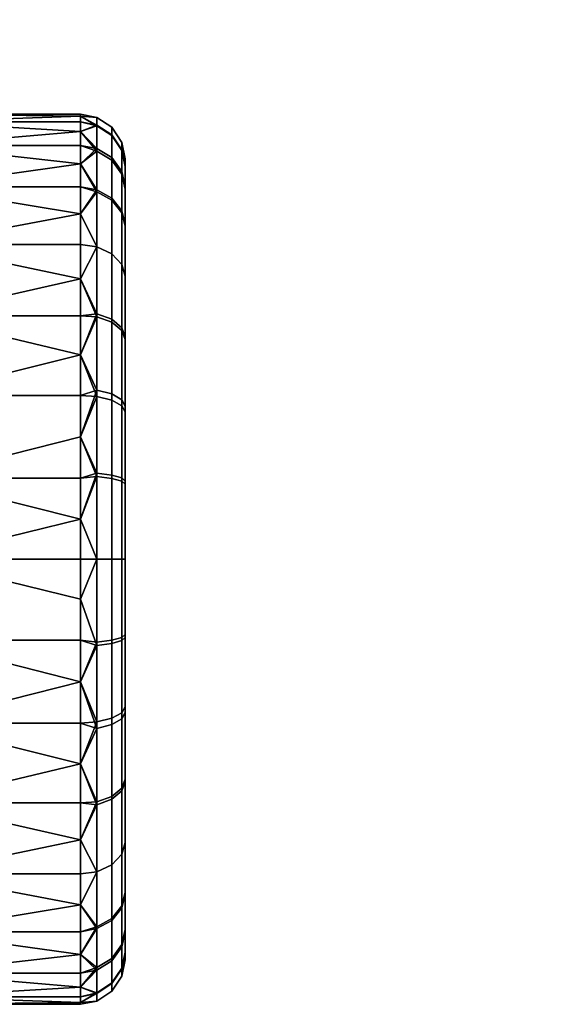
# Model space of a CAD drawing. Header units: millimetres. Extents: x -347 to 347, y -351 to 323.
# Tile 114 of 256: x 18 to 54, y -350 to -284. Entities that reach past the tile are written whole.
import ezdxf

# ---------------------------------------------------------------- set-up
doc = ezdxf.new("R2010")
doc.units = ezdxf.units.MM
doc.layers.add('kolecka', color=250, linetype='Continuous')

msp = doc.modelspace()

# ---------------------------------------------------------------- meshes
at = {"layer": 'kolecka'}
mesh = msp.add_polyface(dxfattribs=at)
corners = [(24.789, -297.011, 14.571), (24.789, -300.627, 10.127), (24.121, -299.907, 9.407), (24.121, -296.161, 14.013), (24.789, -294.368, 19.654), (24.121, -293.422, 19.28), (25, -295.395, 20.061), (25, -297.934, 15.177), (24.789, -292.894, 24.734), (24.121, -291.895, 24.544), (25, -293.979, 24.941), (24.789, -292.395, 30), (24.121, -291.378, 30), (25, -293.499, 30), (24.789, -292.937, 35.483), (24.121, -291.939, 35.681), (25, -294.02, 35.267), (24.789, -294.534, 40.755), (24.121, -293.594, 41.145), (25, -295.554, 40.333), (24.789, -297.133, 45.613), (24.121, -296.287, 46.178), (25, -298.051, 45), (24.789, -300.627, 49.873), (24.121, -299.907, 50.593), (25, -305.5, 7.551), (297.408, -80.989, 3.519), (297.619, -80.774, 2.436), (297.619, -86.257, 1.896), (297.408, -86.257, 3), (297.408, -112.737, 24.733), (297.408, -108.706, 15), (297.408, -111.203, 19.667), (297.408, -113.258, 30), (297.408, -112.778, 35.059), (297.408, -101.08, 7.433), (297.408, -91.316, 3.478), (297.408, -96.196, 4.895), (297.408, -105.349, 10.907), (297.408, -91.524, 56.48), (297.408, -71.257, 7.551), (297.408, -108.823, 44.823), (297.408, -111.361, 39.939), (297.408, -105.349, 49.092), (297.408, -101.256, 52.449), (297.408, -96.589, 54.946), (297.408, -86.257, 57.001), (297.408, -81.198, 56.521), (297.408, -75.924, 5.054), (297.408, -67.164, 10.907), (297.408, -63.691, 15.177), (297.408, -71.434, 52.567), (297.408, -67.164, 49.093), (297.408, -63.808, 45), (297.408, -76.318, 55.104)]
mesh.append_faces([[corners[k] for k in face] for face in [(0, 1, 2, 3), (4, 0, 3, 5), (6, 7, 0, 4), (8, 4, 5, 9), (10, 6, 4, 8), (11, 8, 9, 12), (13, 10, 8, 11), (14, 11, 12, 15), (16, 13, 11, 14), (17, 14, 15, 18), (19, 16, 14, 17), (20, 17, 18, 21), (22, 19, 17, 20), (23, 20, 21, 24), (25, 7, 10, 10), (7, 6, 10, 10), (25, 10, 16, 16), (16, 19, 22, 22), (25, 16, 22, 22), (16, 10, 13, 13), (26, 27, 28, 29), (30, 31, 32, 32), (33, 34, 30, 30), (35, 31, 30, 30), (35, 36, 37, 37), (34, 35, 30, 30), (35, 38, 31, 31), (39, 40, 35, 35), (41, 34, 42, 42), (41, 43, 44, 44), (44, 34, 41, 41), (39, 44, 45, 45), (35, 34, 44, 44), (35, 44, 39, 39), (46, 47, 39, 39), (36, 35, 26, 26), (40, 26, 35, 35), (26, 40, 48, 48), (40, 39, 47, 47), (49, 40, 50, 50), (51, 52, 53, 53), (51, 47, 54, 54), (40, 47, 51, 51), (40, 51, 53, 53), (29, 36, 26, 26)]])
mesh = msp.add_polyface(dxfattribs=at)
corners = [(11, -299.287, 8.787), (11, -295.39, 13.584), (22, -297.209, 11.091), (22, -299.287, 8.787), (11, -292.606, 18.957), (22, -293.851, 16.221), (11, -291.001, 24.541), (11, -290.5, 30), (22, -290.621, 27.304), (22, -291.001, 24.541), (11, -291.001, 35.459), (22, -290.621, 32.696), (22, -290.5, 30), (22, -291.658, 21.745), (22, -292.606, 18.957), (11, -292.606, 41.043), (11, -295.39, 46.416), (22, -293.851, 43.779), (22, -292.606, 41.043), (11, -299.287, 51.213), (22, -297.209, 48.909), (22, -295.39, 46.416), (22, -291.658, 38.255), (22, -291.001, 35.459), (22, -295.39, 13.584), (24.121, -296.161, 14.013), (24.121, -299.907, 9.407), (23.104, -299.435, 8.935), (23.104, -295.603, 13.646), (24.121, -293.422, 19.28), (23.104, -292.801, 19.034), (24.121, -291.895, 24.544), (23.104, -291.239, 24.419), (24.121, -291.378, 30), (23.104, -290.71, 30), (24.121, -291.939, 35.681), (23.104, -291.284, 35.812), (24.121, -293.594, 41.145), (23.104, -292.977, 41.4), (24.121, -296.287, 46.178), (23.104, -295.732, 46.549), (24.121, -299.907, 50.593), (23.104, -299.435, 51.065)]
mesh.append_faces([[corners[k] for k in face] for face in [(0, 1, 2, 3), (4, 5, 1, 1), (6, 7, 8, 9), (7, 10, 11, 12), (4, 6, 13, 14), (15, 16, 17, 18), (16, 19, 20, 21), (10, 15, 22, 23), (1, 5, 24, 24), (4, 14, 5, 5), (24, 2, 1, 1), (6, 9, 13, 13), (10, 23, 11, 11), (12, 8, 7, 7), (15, 18, 22, 22), (21, 17, 16, 16), (25, 26, 27, 28), (29, 25, 28, 30), (31, 29, 30, 32), (33, 31, 32, 34), (35, 33, 34, 36), (37, 35, 36, 38), (39, 37, 38, 40), (41, 39, 40, 42), (28, 2, 24, 24), (28, 24, 5, 5), (30, 14, 13, 13), (32, 13, 9, 9), (34, 8, 12, 12), (34, 12, 11, 11), (32, 9, 8, 8), (36, 23, 22, 22), (38, 22, 18, 18), (40, 17, 21, 21), (40, 21, 20, 20), (38, 18, 17, 17), (36, 11, 23, 23), (30, 5, 14, 14), (28, 27, 2, 2), (32, 30, 13, 13), (34, 32, 8, 8), (38, 36, 22, 22), (40, 38, 17, 17), (34, 11, 36, 36), (28, 5, 30, 30)]])
mesh = msp.add_polyface(dxfattribs=at)
corners = [(11, -320.5), (11, -315.041, 0.501), (22, -315.041, 0.501), (22, -317.804, 0.121), (11, -309.457, 2.106), (22, -309.457, 2.106), (22, -312.245, 1.158), (11, -304.084, 4.89), (22, -306.721, 3.351), (22, -301.591, 6.709), (22, -304.084, 4.89), (11, -299.287, 8.787), (22, -299.287, 8.787), (11, -304.084, 55.11), (11, -309.457, 57.894), (22, -306.721, 56.649), (22, -304.084, 55.11), (11, -315.041, 59.499), (22, -312.245, 58.842), (22, -309.457, 57.894), (11, -299.287, 51.213), (22, -301.591, 53.291), (22, -299.287, 51.213), (22, -297.209, 48.909), (22, -317.804, 59.879), (22, -315.041, 59.499), (24.121, -314.819, 1.439), (24.121, -320.5, 0.879), (23.104, -320.5, 0.211), (23.104, -314.688, 0.783), (24.121, -309.355, 3.095), (23.104, -309.099, 2.477), (24.121, -304.321, 5.787), (23.104, -303.95, 5.232), (24.121, -299.907, 9.407), (23.104, -299.435, 8.935), (24.121, -304.512, 54.34), (24.121, -299.907, 50.593), (23.104, -299.435, 51.065), (23.104, -304.146, 54.898), (24.121, -309.78, 57.077), (23.104, -309.534, 57.698), (24.121, -315.044, 58.605), (23.104, -314.918, 59.261), (22, -297.209, 11.091), (23.104, -295.732, 46.549)]
mesh.append_faces([[corners[k] for k in face] for face in [(0, 1, 2, 3), (1, 4, 5, 6), (4, 7, 8, 5), (7, 9, 10, 10), (1, 6, 2, 2), (7, 10, 8, 8), (7, 11, 12, 9), (13, 14, 15, 16), (14, 17, 18, 19), (20, 13, 16, 21), (20, 22, 23, 23), (17, 24, 25, 25), (25, 18, 17, 17), (19, 15, 14, 14), (21, 22, 20, 20), (26, 27, 28, 29), (30, 26, 29, 31), (32, 30, 31, 33), (34, 32, 33, 35), (36, 37, 38, 39), (40, 36, 39, 41), (42, 40, 41, 43), (29, 3, 2, 2), (31, 6, 5, 5), (31, 5, 8, 8), (29, 2, 6, 6), (33, 10, 9, 9), (35, 9, 12, 12), (35, 12, 44, 44), (33, 8, 10, 10), (29, 28, 3, 3), (31, 29, 6, 6), (35, 33, 9, 9), (31, 8, 33, 33), (38, 22, 21, 21), (39, 21, 16, 16), (41, 15, 19, 19), (41, 19, 18, 18), (39, 16, 15, 15), (39, 38, 21, 21), (41, 39, 15, 15), (43, 25, 24, 24), (18, 43, 41, 41), (25, 43, 18, 18), (38, 45, 23, 22)]])
mesh = msp.add_polyface(dxfattribs=at)
corners = [(24.789, -315.017, 2.436), (24.789, -320.5, 1.896), (24.121, -320.5, 0.879), (24.121, -314.819, 1.439), (25, -315.233, 3.519), (25, -320.5, 3), (24.789, -309.744, 4.034), (24.121, -309.355, 3.095), (25, -310.167, 5.054), (24.789, -304.886, 6.633), (24.121, -304.321, 5.787), (25, -305.5, 7.551), (24.789, -300.627, 10.127), (24.121, -299.907, 9.407), (25, -301.408, 10.907), (25, -297.934, 15.177), (24.789, -297.011, 14.571), (25, -301.407, 49.093), (25, -298.051, 45), (24.789, -297.133, 45.613), (24.789, -300.627, 49.873), (24.789, -305.071, 53.49), (24.121, -299.907, 50.593), (24.121, -304.512, 54.34), (25, -305.677, 52.567), (24.789, -310.155, 56.131), (24.121, -309.78, 57.077), (25, -310.561, 55.104), (24.789, -315.234, 57.606), (24.121, -315.044, 58.605), (25, -315.441, 56.521), (24.789, -320.5, 58.105), (24.121, -320.5, 59.122), (25, -320.5, 57.001), (24.121, -326.181, 58.561), (23.104, -320.5, 59.79), (23.104, -326.312, 59.216), (24.789, -325.983, 57.563), (25, -325.767, 56.48), (24.121, -331.645, 56.906), (23.104, -331.9, 57.523), (24.789, -331.255, 55.966), (25, -330.833, 54.946), (24.121, -325.956, 1.395), (24.121, -331.22, 2.923), (23.104, -331.466, 2.302), (23.104, -326.081, 0.738), (24.789, -325.766, 2.394), (24.789, -330.845, 3.869), (25, -325.559, 3.478), (25, -330.439, 4.895), (23.104, -320.5, 0.211), (25, -335.323, 7.433), (25, -335.5, 52.449)]
mesh.append_faces([[corners[k] for k in face] for face in [(0, 1, 2, 3), (4, 5, 1, 0), (6, 0, 3, 7), (8, 4, 0, 6), (9, 6, 7, 10), (11, 8, 6, 9), (12, 9, 10, 13), (14, 11, 9, 12), (15, 14, 12, 16), (17, 18, 19, 20), (21, 20, 22, 23), (24, 17, 20, 21), (25, 21, 23, 26), (27, 24, 21, 25), (28, 25, 26, 29), (30, 27, 25, 28), (31, 28, 29, 32), (33, 30, 28, 31), (34, 32, 35, 36), (37, 31, 32, 34), (38, 33, 31, 37), (39, 34, 36, 40), (41, 37, 34, 39), (42, 38, 37, 41), (43, 44, 45, 46), (47, 48, 44, 43), (49, 50, 48, 47), (2, 43, 46, 51), (1, 47, 43, 2), (5, 49, 47, 1), (52, 50, 49, 49), (38, 52, 11, 11), (38, 42, 53, 53), (52, 38, 53, 53), (33, 38, 30, 30), (49, 4, 52, 52), (11, 52, 4, 4), (4, 8, 11, 11), (11, 30, 38, 38), (14, 15, 11, 11), (24, 18, 17, 17), (24, 27, 30, 30), (11, 24, 30, 30), (11, 18, 24, 24), (5, 4, 49, 49)]])
mesh = msp.add_polyface(dxfattribs=at)
corners = [(-11, -336.916, 4.89), (-22, -336.916, 4.89), (-22, -334.279, 3.351), (-11, -331.543, 2.106), (-22, -331.543, 2.106), (-22, -328.755, 1.158), (-11, -325.959, 0.501), (-11, -341.713, 8.787), (-22, -341.713, 8.787), (-22, -339.409, 6.709), (-11, -349.999, 24.541), (-22, -349.999, 24.541), (-22, -349.342, 21.745), (-11, -348.394, 18.957), (-22, -325.959, 0.501), (-22, -323.196, 0.121), (-11, -320.5), (22, -317.804, 0.121), (22, -320.5), (11, -320.5), (11, -315.041, 59.499), (11, -320.5, 60), (22, -320.5, 60), (22, -317.804, 59.879), (22, -323.196, 59.879), (11, -325.959, 59.499), (22, -325.959, 59.499), (11, -331.543, 57.894), (22, -328.755, 58.842), (11, -336.916, 55.11), (22, -334.279, 56.649), (22, -331.543, 57.894), (11, -341.713, 51.213), (22, -339.409, 53.291), (22, -336.916, 55.11), (22, -341.713, 51.213), (11, -345.61, 46.416), (22, -343.791, 48.909), (11, -348.394, 41.043), (22, -347.149, 43.779), (22, -345.61, 46.416), (11, -349.999, 35.459), (11, -350.5, 30), (22, -350.379, 32.696), (22, -349.999, 35.459), (11, -349.999, 24.541), (22, -350.379, 27.304), (22, -350.5, 30), (22, -349.342, 38.255), (22, -348.394, 41.043), (11, -348.394, 18.957), (11, -345.61, 13.584), (22, -347.149, 16.221), (22, -348.394, 18.957), (11, -341.713, 8.787), (22, -343.791, 11.091), (22, -345.61, 13.584), (11, -336.916, 4.89), (11, -331.543, 2.106), (22, -334.279, 3.351), (22, -336.916, 4.89), (11, -325.959, 0.501), (22, -328.755, 1.158), (22, -331.543, 2.106), (22, -339.409, 6.709), (22, -341.713, 8.787), (22, -349.342, 21.745), (22, -349.999, 24.541), (22, -323.196, 0.121), (22, -325.959, 0.501), (23.104, -320.5, 0.211), (23.104, -320.5, 59.79), (23.104, -326.312, 59.216), (23.104, -331.9, 57.523)]
mesh.append_faces([[corners[k] for k in face] for face in [(0, 1, 2, 3), (3, 4, 5, 6), (7, 8, 9, 0), (10, 11, 12, 13), (6, 14, 15, 16), (17, 18, 19, 19), (20, 21, 22, 23), (22, 21, 24, 24), (21, 25, 26, 24), (25, 27, 28, 26), (27, 29, 30, 31), (29, 32, 33, 34), (27, 31, 28, 28), (29, 34, 30, 30), (35, 33, 32, 32), (32, 36, 37, 35), (36, 38, 39, 40), (41, 42, 43, 44), (42, 45, 46, 47), (38, 41, 48, 49), (50, 51, 52, 53), (51, 54, 55, 56), (57, 58, 59, 60), (58, 61, 62, 63), (54, 57, 64, 65), (45, 50, 66, 67), (61, 19, 68, 69), (36, 40, 37, 37), (38, 49, 39, 39), (42, 47, 43, 43), (45, 67, 46, 46), (44, 48, 41, 41), (51, 56, 52, 52), (54, 65, 55, 55), (58, 63, 59, 59), (61, 69, 62, 62), (19, 18, 68, 68), (60, 64, 57, 57), (53, 66, 50, 50), (70, 18, 17, 17), (22, 71, 23, 23), (72, 24, 26, 26), (72, 26, 28, 28), (73, 31, 30, 30)]])
mesh = msp.add_polyface(dxfattribs=at)
corners = [(24.121, -320.5, 59.122), (24.121, -315.044, 58.605), (23.104, -314.918, 59.261), (23.104, -320.5, 59.79), (22, -317.804, 59.879), (23.104, -337.049, 54.768), (22, -334.279, 56.649), (22, -336.916, 55.11), (23.104, -331.9, 57.523), (22, -328.755, 58.842), (22, -331.543, 57.894), (23.104, -341.565, 51.065), (22, -339.409, 53.291), (22, -341.713, 51.213), (22, -343.791, 48.909), (23.104, -345.398, 46.354), (22, -345.61, 46.416), (22, -347.149, 43.779), (23.104, -348.198, 40.966), (22, -348.394, 41.043), (23.104, -349.761, 35.582), (22, -349.342, 38.255), (22, -349.999, 35.459), (22, -350.379, 32.696), (23.104, -350.29, 30), (22, -350.5, 30), (22, -350.379, 27.304), (23.104, -349.716, 24.188), (22, -349.999, 24.541), (23.104, -348.023, 18.6), (22, -349.342, 21.745), (22, -348.394, 18.957), (22, -347.149, 16.221), (23.104, -345.268, 13.451), (22, -345.61, 13.584), (22, -343.791, 11.091), (23.104, -341.565, 8.935), (22, -341.713, 8.787), (23.104, -326.312, 59.216), (22, -323.196, 59.879), (23.104, -336.854, 5.102), (22, -339.409, 6.709), (22, -336.916, 4.89), (22, -334.279, 3.351), (23.104, -331.466, 2.302), (22, -331.543, 2.106), (22, -328.755, 1.158), (23.104, -326.081, 0.738), (22, -325.959, 0.501), (23.104, -320.5, 0.211), (22, -323.196, 0.121), (22, -320.5), (22, -320.5, 60)]
mesh.append_faces([[corners[k] for k in face] for face in [(0, 1, 2, 3), (2, 4, 3, 3), (5, 6, 7, 7), (8, 9, 10, 10), (11, 12, 13, 13), (11, 13, 14, 14), (15, 16, 17, 17), (18, 17, 19, 19), (15, 14, 16, 16), (5, 7, 12, 12), (20, 21, 22, 22), (20, 22, 23, 23), (24, 25, 26, 26), (27, 26, 28, 28), (24, 23, 25, 25), (29, 30, 31, 31), (29, 31, 32, 32), (33, 34, 35, 35), (36, 35, 37, 37), (33, 32, 34, 34), (27, 28, 30, 30), (18, 19, 21, 21), (38, 3, 39, 39), (8, 38, 9, 9), (11, 5, 12, 12), (15, 11, 14, 14), (8, 6, 5, 5), (20, 18, 21, 21), (24, 20, 23, 23), (29, 27, 30, 30), (33, 29, 32, 32), (24, 26, 27, 27), (15, 17, 18, 18), (40, 41, 42, 42), (40, 42, 43, 43), (44, 45, 46, 46), (47, 46, 48, 48), (44, 43, 45, 45), (40, 36, 37, 41), (44, 40, 43, 43), (49, 50, 51, 51), (49, 47, 48, 50), (46, 47, 44, 44), (35, 36, 33, 33), (52, 39, 3, 3)]])
mesh = msp.add_polyface(dxfattribs=at)
corners = [(24.121, -336.678, 54.213), (24.121, -331.645, 56.906), (23.104, -331.9, 57.523), (23.104, -337.049, 54.768), (24.789, -336.113, 53.367), (24.789, -331.255, 55.966), (25, -335.5, 52.449), (25, -330.833, 54.946), (24.121, -341.093, 50.593), (23.104, -341.565, 51.065), (24.789, -340.373, 49.873), (25, -339.593, 49.092), (24.121, -344.84, 45.988), (23.104, -345.398, 46.354), (24.789, -343.99, 45.429), (25, -343.067, 44.823), (24.121, -347.577, 40.72), (23.104, -348.198, 40.966), (24.789, -346.631, 40.345), (25, -345.604, 39.939), (24.121, -349.105, 35.456), (23.104, -349.761, 35.582), (24.789, -348.106, 35.266), (25, -347.021, 35.059), (24.121, -349.622, 30), (23.104, -350.29, 30), (24.789, -348.605, 30), (25, -347.501, 30), (24.121, -349.061, 24.319), (23.104, -349.716, 24.188), (24.789, -348.063, 24.517), (25, -346.98, 24.733), (24.121, -347.406, 18.855), (23.104, -348.023, 18.6), (24.789, -346.466, 19.245), (25, -345.446, 19.667), (24.121, -344.713, 13.822), (23.104, -345.268, 13.451), (24.789, -343.867, 14.387), (25, -342.949, 15), (24.121, -341.093, 9.407), (23.104, -341.565, 8.935), (24.789, -340.373, 10.127), (25, -339.593, 10.907), (24.121, -336.488, 5.66), (23.104, -336.854, 5.102), (24.789, -335.929, 6.51), (25, -335.323, 7.433), (24.121, -331.22, 2.923), (23.104, -331.466, 2.302), (24.789, -330.845, 3.869), (25, -330.439, 4.895)]
mesh.append_faces([[corners[k] for k in face] for face in [(0, 1, 2, 3), (4, 5, 1, 0), (6, 7, 5, 4), (8, 0, 3, 9), (10, 4, 0, 8), (11, 6, 4, 10), (12, 8, 9, 13), (14, 10, 8, 12), (15, 11, 10, 14), (16, 12, 13, 17), (18, 14, 12, 16), (19, 15, 14, 18), (20, 16, 17, 21), (22, 18, 16, 20), (23, 19, 18, 22), (24, 20, 21, 25), (26, 22, 20, 24), (27, 23, 22, 26), (28, 24, 25, 29), (30, 26, 24, 28), (31, 27, 26, 30), (32, 28, 29, 33), (34, 30, 28, 32), (35, 31, 30, 34), (36, 32, 33, 37), (38, 34, 32, 36), (39, 35, 34, 38), (40, 36, 37, 41), (42, 38, 36, 40), (43, 39, 38, 42), (44, 40, 41, 45), (46, 42, 40, 44), (47, 43, 42, 46), (48, 44, 45, 49), (50, 46, 44, 48), (51, 47, 46, 50), (31, 35, 39, 39), (27, 31, 23, 23), (47, 31, 39, 39), (23, 31, 47, 47), (47, 39, 43, 43), (15, 19, 23, 23), (15, 6, 11, 11), (6, 15, 23, 23), (47, 6, 23, 23)]])

doc.saveas('drawing.dxf')
